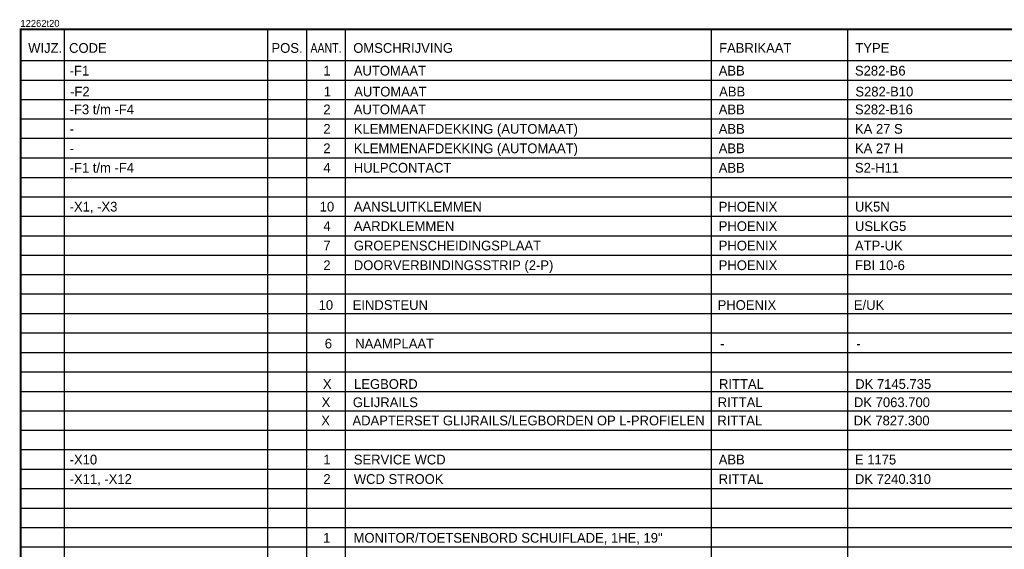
# Model space of a CAD drawing. Extents: x 0 to 395, y 0 to 276.
# Tile 2 of 3: x 0 to 253, y 139 to 276. Entities that reach past the tile are written whole.
import ezdxf
from ezdxf.enums import TextEntityAlignment as Align

# ---------------------------------------------------------------- set-up
doc = ezdxf.new("R2010")
doc.units = 0
doc.header["$LTSCALE"] = 10
doc.header["$MEASUREMENT"] = 0
doc.layers.get('0').update_dxf_attribs({"linetype": 'CONTINUOUS'})
doc.layers.add('GEG', color=7, linetype='CONTINUOUS')
doc.layers.add('MATVB', color=7, linetype='CONTINUOUS')
doc.styles.get("Standard").update_dxf_attribs({"font": 'iso-ss'})

# ---------------------------------------------------------------- blocks, each defined once
blk = doc.blocks.new('MLYST')
for tag, p in [('WIJZ.', (5.34, 1.21)), ('POS.', (68.39, 1.21)), ('AANT.', (78.69, 1.21))]:
    blk.add_attdef(tag, text='', height=2.5).set_placement(p, align=Align.CENTER)
for tag, p in [('CODE', (12.59, 1.21)), ('OMSCHRIJVING', (85.59, 1.21)), ('FABRIKAAT', (179.34, 1.21)), ('TYPE', (214.34, 1.21)), ('OPMERKING', (291.84, 1.21))]:
    blk.add_attdef(tag, p, '', height=2.5)
blk = doc.blocks.new('A3')
at = {"layer": 'GEG', "color": 2, "const_width": 0.5}
blk.add_lwpolyline([(395.06, 0.06), (0.06, 0.06), (0.06, 273.06), (395.06, 273.06)], close=True, dxfattribs=at)
at = {"color": 2}
blk.add_attdef('FILENUMBER', text='', height=1.8, dxfattribs=at).set_placement((0, 273.12), align=Align.BOTTOM_LEFT)
for tag, p in [('OPDRGEV', (42.5, 22.5)), ('OMSCHRV1', (152.5, 22.5)), ('DATUM', (322.5, 20)), ('STATUS', (348.75, 20)), ('VERSIE', (381.25, 20)), ('AFDELING', (42.5, 16.25)), ('OMSCHRV2', (152.5, 13.75)), ('UITVOERING', (42.5, 10)), ('DOCNUMMER', (332.5, 5)), ('BLAD', (381.25, 5)), ('ONDERWERP', (42.5, 3.75)), ('OMSCHRV3', (152.5, 3.75))]:
    blk.add_attdef(tag, p, '', height=3.5, dxfattribs=at)

msp = doc.modelspace()

# ---------------------------------------------------------------- linework, layer by layer
at = {"layer": 'MATVB', "color": 2}
for p, q in [((0.06, 260), (395.06, 260)), ((0, 255), (395.06, 255)), ((0.06, 250), (395.06, 250)), ((0.06, 240), (395.06, 240)), ((0, 235), (395.06, 235)), ((0.06, 230), (395.06, 230)), ((0.06, 220), (395.06, 220)), ((0, 215), (395.06, 215)), ((0.06, 210), (395.06, 210)), ((0.06, 200), (395.06, 200)), ((0, 195), (395.06, 195)), ((0.06, 190), (395.06, 190)), ((0.06, 180), (395.06, 180)), ((0, 175), (395.06, 175)), ((0.06, 170), (395.06, 170)), ((0.06, 160), (395.06, 160)), ((0, 155), (395.06, 155)), ((0.06, 150), (395.06, 150)), ((0.06, 140), (395.06, 140))]:
    msp.add_line(p, q, dxfattribs=at)
at = {"layer": 'MATVB', "color": 2, "const_width": 0.35}
for points in [[(11.25, 30), (11.25, 273.06)], [(63.5, 30), (63.5, 273.06)], [(73.5, 30), (73.5, 273.06)], [(83.5, 30), (83.5, 273.06)], [(177.5, 30), (177.5, 273.06)], [(212.5, 30), (212.5, 273.06)], [(0, 245), (395.06, 245)], [(0, 225), (395.06, 225)], [(0, 205), (395.06, 205)], [(0, 185), (395.06, 185)], [(0, 165), (395.06, 165)], [(0, 145), (395.06, 145)]]:
    msp.add_lwpolyline(points, dxfattribs=at)
at = {"layer": 'MATVB', "color": 2}
msp.add_lwpolyline([(0, 265), (395.06, 265)], dxfattribs=at)

# ---------------------------------------------------------------- block references
ref = msp.add_blockref('A3', (0, 0))
ref.add_attrib('FILENUMBER', '12262t20', dxfattribs={"color": 2, "height": 1.8}).set_placement((0, 273.12), align=Align.BOTTOM_LEFT)
at = {"color": 2}
ref = msp.add_blockref('MLYST', (0.06, 259.95), dxfattribs=at)
ref.add_attrib('CODE', '-F1', (12.65, 261.16), dxfattribs={"color": 2, "height": 2.5})
ref.add_attrib('AANT.', '1', dxfattribs={"color": 2, "height": 2.5}).set_placement((78.75, 261.16), align=Align.CENTER)
ref.add_attrib('OMSCHRIJVING', 'AUTOMAAT', (85.65, 261.16), dxfattribs={"color": 2, "height": 2.5})
ref.add_attrib('FABRIKAAT', 'ABB', (179.4, 261.16), dxfattribs={"color": 2, "height": 2.5})
ref.add_attrib('TYPE', 'S282-B6', (214.4, 261.16), dxfattribs={"color": 2, "height": 2.5})
ref = msp.add_blockref('MLYST', (0.17, 254.58), dxfattribs=at)
ref.add_attrib('CODE', '-F2', (12.76, 255.78), dxfattribs={"color": 2, "height": 2.5})
ref.add_attrib('AANT.', '1', dxfattribs={"color": 2, "height": 2.5}).set_placement((78.86, 255.78), align=Align.CENTER)
ref.add_attrib('OMSCHRIJVING', 'AUTOMAAT', (85.76, 255.78), dxfattribs={"color": 2, "height": 2.5})
ref.add_attrib('FABRIKAAT', 'ABB', (179.51, 255.78), dxfattribs={"color": 2, "height": 2.5})
ref.add_attrib('TYPE', 'S282-B10', (214.51, 255.78), dxfattribs={"color": 2, "height": 2.5})
ref = msp.add_blockref('MLYST', (0.06, 250), dxfattribs=at)
ref.add_attrib('CODE', '-F3 t/m -F4', (12.65, 251.21), dxfattribs={"color": 2, "height": 2.5})
ref.add_attrib('AANT.', '2', dxfattribs={"color": 2, "height": 2.5}).set_placement((78.75, 251.21), align=Align.CENTER)
ref.add_attrib('OMSCHRIJVING', 'AUTOMAAT', (85.65, 251.21), dxfattribs={"color": 2, "height": 2.5})
ref.add_attrib('FABRIKAAT', 'ABB', (179.4, 251.21), dxfattribs={"color": 2, "height": 2.5})
ref.add_attrib('TYPE', 'S282-B16', (214.4, 251.21), dxfattribs={"color": 2, "height": 2.5})
ref = msp.add_blockref('MLYST', (0.06, 245), dxfattribs=at)
ref.add_attrib('CODE', '-', (12.65, 246.21), dxfattribs={"color": 2, "height": 2.5})
ref.add_attrib('AANT.', '2', dxfattribs={"color": 2, "height": 2.5}).set_placement((78.75, 246.21), align=Align.CENTER)
ref.add_attrib('OMSCHRIJVING', 'KLEMMENAFDEKKING (AUTOMAAT)', (85.65, 246.21), dxfattribs={"color": 2, "height": 2.5})
ref.add_attrib('FABRIKAAT', 'ABB', (179.4, 246.21), dxfattribs={"color": 2, "height": 2.5})
ref.add_attrib('TYPE', 'KA 27 S', (214.4, 246.21), dxfattribs={"color": 2, "height": 2.5})
ref = msp.add_blockref('MLYST', (0.06, 240), dxfattribs=at)
ref.add_attrib('CODE', '-', (12.65, 241.21), dxfattribs={"color": 2, "height": 2.5})
ref.add_attrib('AANT.', '2', dxfattribs={"color": 2, "height": 2.5}).set_placement((78.75, 241.21), align=Align.CENTER)
ref.add_attrib('OMSCHRIJVING', 'KLEMMENAFDEKKING (AUTOMAAT)', (85.65, 241.21), dxfattribs={"color": 2, "height": 2.5})
ref.add_attrib('FABRIKAAT', 'ABB', (179.4, 241.21), dxfattribs={"color": 2, "height": 2.5})
ref.add_attrib('TYPE', 'KA 27 H', (214.4, 241.21), dxfattribs={"color": 2, "height": 2.5})
ref = msp.add_blockref('MLYST', (0.06, 235), dxfattribs=at)
ref.add_attrib('CODE', '-F1 t/m -F4', (12.65, 236.21), dxfattribs={"color": 2, "height": 2.5})
ref.add_attrib('AANT.', '4', dxfattribs={"color": 2, "height": 2.5}).set_placement((78.75, 236.21), align=Align.CENTER)
ref.add_attrib('OMSCHRIJVING', 'HULPCONTACT', (85.65, 236.21), dxfattribs={"color": 2, "height": 2.5})
ref.add_attrib('FABRIKAAT', 'ABB', (179.4, 236.21), dxfattribs={"color": 2, "height": 2.5})
ref.add_attrib('TYPE', 'S2-H11', (214.4, 236.21), dxfattribs={"color": 2, "height": 2.5})
ref = msp.add_blockref('MLYST', (0.06, 225), dxfattribs=at)
ref.add_attrib('CODE', '-X1, -X3', (12.65, 226.21), dxfattribs={"color": 2, "height": 2.5})
ref.add_attrib('AANT.', '10', dxfattribs={"color": 2, "height": 2.5}).set_placement((78.75, 226.21), align=Align.CENTER)
ref.add_attrib('OMSCHRIJVING', 'AANSLUITKLEMMEN', (85.65, 226.21), dxfattribs={"color": 2, "height": 2.5})
ref.add_attrib('FABRIKAAT', 'PHOENIX', (179.4, 226.21), dxfattribs={"color": 2, "height": 2.5})
ref.add_attrib('TYPE', 'UK5N', (214.4, 226.21), dxfattribs={"color": 2, "height": 2.5})
ref = msp.add_blockref('MLYST', (0.06, 220), dxfattribs=at)
ref.add_attrib('AANT.', '4', dxfattribs={"color": 2, "height": 2.5}).set_placement((78.75, 221.21), align=Align.CENTER)
ref.add_attrib('OMSCHRIJVING', 'AARDKLEMMEN', (85.65, 221.21), dxfattribs={"color": 2, "height": 2.5})
ref.add_attrib('FABRIKAAT', 'PHOENIX', (179.4, 221.21), dxfattribs={"color": 2, "height": 2.5})
ref.add_attrib('TYPE', 'USLKG5', (214.4, 221.21), dxfattribs={"color": 2, "height": 2.5})
ref = msp.add_blockref('MLYST', (0.06, 215), dxfattribs=at)
ref.add_attrib('AANT.', '7', dxfattribs={"color": 2, "height": 2.5}).set_placement((78.75, 216.21), align=Align.CENTER)
ref.add_attrib('OMSCHRIJVING', 'GROEPENSCHEIDINGSPLAAT', (85.65, 216.21), dxfattribs={"color": 2, "height": 2.5})
ref.add_attrib('FABRIKAAT', 'PHOENIX', (179.4, 216.21), dxfattribs={"color": 2, "height": 2.5})
ref.add_attrib('TYPE', 'ATP-UK', (214.4, 216.21), dxfattribs={"color": 2, "height": 2.5})
ref = msp.add_blockref('MLYST', (0.06, 209.96), dxfattribs=at)
ref.add_attrib('AANT.', '2', dxfattribs={"color": 2, "height": 2.5}).set_placement((78.75, 211.16), align=Align.CENTER)
ref.add_attrib('OMSCHRIJVING', 'DOORVERBINDINGSSTRIP (2-P)', (85.65, 211.16), dxfattribs={"color": 2, "height": 2.5})
ref.add_attrib('FABRIKAAT', 'PHOENIX', (179.4, 211.16), dxfattribs={"color": 2, "height": 2.5})
ref.add_attrib('TYPE', 'FBI 10-6', (214.4, 211.16), dxfattribs={"color": 2, "height": 2.5})
ref = msp.add_blockref('MLYST', (-0.22, 199.72), dxfattribs=at)
ref.add_attrib('AANT.', '10', dxfattribs={"color": 2, "height": 2.5}).set_placement((78.47, 200.93), align=Align.CENTER)
ref.add_attrib('OMSCHRIJVING', 'EINDSTEUN', (85.37, 200.93), dxfattribs={"color": 2, "height": 2.5})
ref.add_attrib('FABRIKAAT', 'PHOENIX', (179.12, 200.93), dxfattribs={"color": 2, "height": 2.5})
ref.add_attrib('TYPE', 'E/UK', (214.12, 200.93), dxfattribs={"color": 2, "height": 2.5})
ref = msp.add_blockref('MLYST', (0.43, 189.82), dxfattribs=at)
ref.add_attrib('AANT.', '6', dxfattribs={"color": 2, "height": 2.5}).set_placement((79.12, 191.03), align=Align.CENTER)
ref.add_attrib('OMSCHRIJVING', 'NAAMPLAAT', (86.02, 191.03), dxfattribs={"color": 2, "height": 2.5})
ref.add_attrib('FABRIKAAT', '-', (179.77, 191.03), dxfattribs={"color": 2, "height": 2.5})
ref.add_attrib('TYPE', '-', (214.77, 191.03), dxfattribs={"color": 2, "height": 2.5})
ref = msp.add_blockref('MLYST', (0.13, 179.42), dxfattribs=at)
ref.add_attrib('AANT.', 'X', dxfattribs={"color": 2, "height": 2.5}).set_placement((78.82, 180.63), align=Align.CENTER)
ref.add_attrib('OMSCHRIJVING', 'LEGBORD', (85.72, 180.63), dxfattribs={"color": 2, "height": 2.5})
ref.add_attrib('FABRIKAAT', 'RITTAL', (179.47, 180.63), dxfattribs={"color": 2, "height": 2.5})
ref.add_attrib('TYPE', 'DK 7145.735', (214.47, 180.63), dxfattribs={"color": 2, "height": 2.5})
ref.add_attrib('OPMERKING', '700 mm DIEP', (291.97, 180.63), dxfattribs={"color": 2, "height": 2.5})
ref = msp.add_blockref('MLYST', (-0.19, 174.73), dxfattribs=at)
ref.add_attrib('AANT.', 'X', dxfattribs={"color": 2, "height": 2.5}).set_placement((78.5, 175.94), align=Align.CENTER)
ref.add_attrib('OMSCHRIJVING', 'GLIJRAILS', (85.4, 175.94), dxfattribs={"color": 2, "height": 2.5})
ref.add_attrib('FABRIKAAT', 'RITTAL', (179.15, 175.94), dxfattribs={"color": 2, "height": 2.5})
ref.add_attrib('TYPE', 'DK 7063.700', (214.15, 175.94), dxfattribs={"color": 2, "height": 2.5})
ref.add_attrib('OPMERKING', '661 mm DIEP', (291.65, 175.94), dxfattribs={"color": 2, "height": 2.5})
ref = msp.add_blockref('MLYST', (-0.28, 170.04), dxfattribs=at)
ref.add_attrib('AANT.', 'X', dxfattribs={"color": 2, "height": 2.5}).set_placement((78.41, 171.25), align=Align.CENTER)
ref.add_attrib('OMSCHRIJVING', 'ADAPTERSET GLIJRAILS/LEGBORDEN OP L-PROFIELEN', (85.31, 171.25), dxfattribs={"color": 2, "height": 2.5})
ref.add_attrib('FABRIKAAT', 'RITTAL', (179.06, 171.25), dxfattribs={"color": 2, "height": 2.5})
ref.add_attrib('TYPE', 'DK 7827.300', (214.06, 171.25), dxfattribs={"color": 2, "height": 2.5})
ref = msp.add_blockref('MLYST', (0.06, 160), dxfattribs=at)
ref.add_attrib('CODE', '-X10', (12.65, 161.21), dxfattribs={"color": 2, "height": 2.5})
ref.add_attrib('AANT.', '1', dxfattribs={"color": 2, "height": 2.5}).set_placement((78.75, 161.21), align=Align.CENTER)
ref.add_attrib('OMSCHRIJVING', 'SERVICE WCD', (85.65, 161.21), dxfattribs={"color": 2, "height": 2.5})
ref.add_attrib('FABRIKAAT', 'ABB', (179.4, 161.21), dxfattribs={"color": 2, "height": 2.5})
ref.add_attrib('TYPE', 'E 1175', (214.4, 161.21), dxfattribs={"color": 2, "height": 2.5})
ref = msp.add_blockref('MLYST', (0.06, 155), dxfattribs=at)
ref.add_attrib('CODE', '-X11, -X12', (12.65, 156.21), dxfattribs={"color": 2, "height": 2.5})
ref.add_attrib('AANT.', '2', dxfattribs={"color": 2, "height": 2.5}).set_placement((78.75, 156.21), align=Align.CENTER)
ref.add_attrib('OMSCHRIJVING', 'WCD STROOK', (85.65, 156.21), dxfattribs={"color": 2, "height": 2.5})
ref.add_attrib('FABRIKAAT', 'RITTAL', (179.4, 156.21), dxfattribs={"color": 2, "height": 2.5})
ref.add_attrib('TYPE', 'DK 7240.310', (214.4, 156.21), dxfattribs={"color": 2, "height": 2.5})
ref = msp.add_blockref('MLYST', (0, 139.89), dxfattribs=at)
ref.add_attrib('AANT.', '1', dxfattribs={"color": 2, "height": 2.5}).set_placement((78.69, 141.1), align=Align.CENTER)
ref.add_attrib('OMSCHRIJVING', 'MONITOR/TOETSENBORD SCHUIFLADE, 1HE, 19"', (85.59, 141.1), dxfattribs={"color": 2, "height": 2.5})
ref.add_attrib('OPMERKING', 'LEVERING CIV', (291.84, 141.1), dxfattribs={"color": 2, "height": 2.5})

# ---------------------------------------------------------------- texts
at = {"layer": 'MATVB', "color": 2}
for s, p in [('WIJZ.', (2, 267)), ('CODE', (12.5, 267)), ('OMSCHRIJVING', (85.5, 267)), ('FABRIKAAT', (179.5, 267)), ('TYPE', (214.5, 267))]:
    msp.add_text(s, height=2.5, dxfattribs=at).set_placement(p)
msp.add_text('POS.', height=2.5, dxfattribs=at).set_placement((68.5, 267), align=Align.CENTER)
msp.add_text('AANT.', height=2.5, dxfattribs=at).set_placement((74.5, 267), (82.5, 267), align=Align.FIT)

doc.saveas('drawing.dxf')
